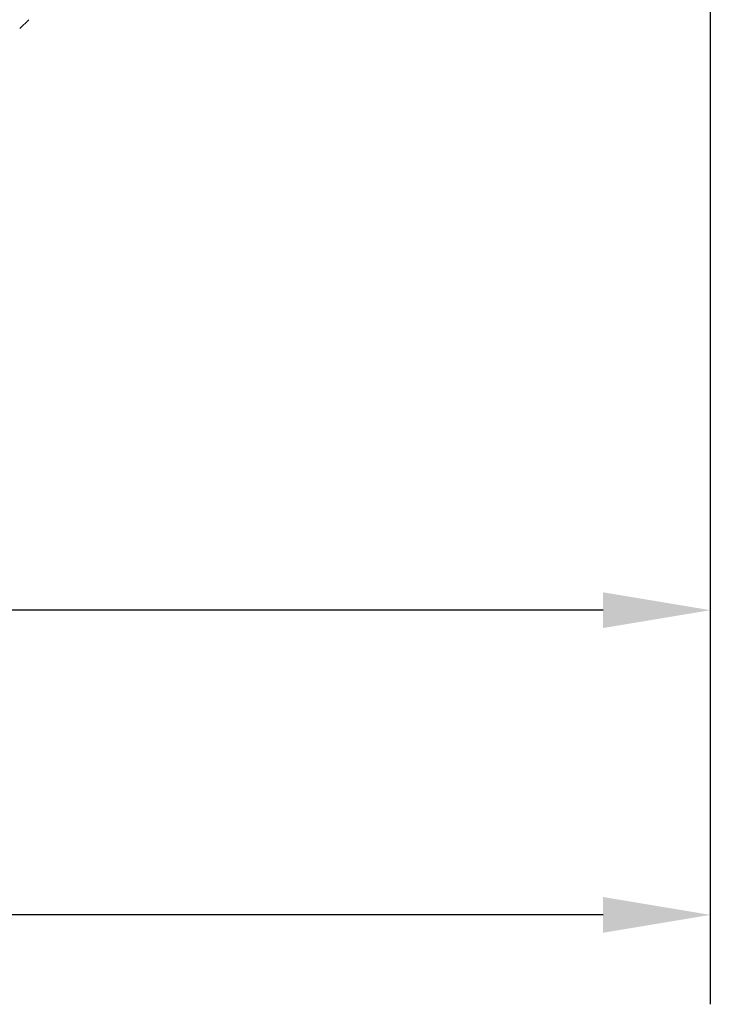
# Model space of a CAD drawing. Header units: millimetres. Extents: x 90 to 358, y 74 to 282.
# Tile 21 of 256: x 192 to 211, y 121 to 149. Entities that reach past the tile are written whole.
import ezdxf

# ---------------------------------------------------------------- set-up
doc = ezdxf.new("R2010")
doc.units = ezdxf.units.MM
doc.header["$LTSCALE"] = 23.1
doc.layers.get('0').update_dxf_attribs({"linetype": 'CONTINUOUS'})
doc.layers.add('20_ALL_FEATURES', color=7, linetype='CONTINUOUS')
doc.layers.add('51__DRAFT_DIMS', color=7, linetype='CONTINUOUS')

# ---------------------------------------------------------------- blocks, each defined once
blk = doc.blocks.new('_FILLED')
at = {"color": 0, "linetype": 'ByBlock'}
blk.add_solid([(0, 0), (-1, 0.1667), (-1, -0.1667)], dxfattribs=at)

msp = doc.modelspace()

# ---------------------------------------------------------------- linework, layer by layer
at = {"layer": '20_ALL_FEATURES'}
msp.add_line((191.913, 148.834), (191.659, 148.584), dxfattribs=at)
at = {"layer": '51__DRAFT_DIMS'}
for p, q in [((210.972, 149.834), (210.972, 129.825)), ((210.972, 149.834), (210.972, 121.306)), ((207.972, 132.325), (158.472, 132.325)), ((207.972, 123.806), (158.222, 123.806))]:
    msp.add_line(p, q, dxfattribs=at)

# ---------------------------------------------------------------- block references
at = {"layer": '51__DRAFT_DIMS', "xscale": 3, "yscale": 3, "zscale": 3}
for p in [(210.972, 132.325), (210.972, 123.806)]:
    msp.add_blockref('_FILLED', p, dxfattribs=at)

doc.saveas('drawing.dxf')
